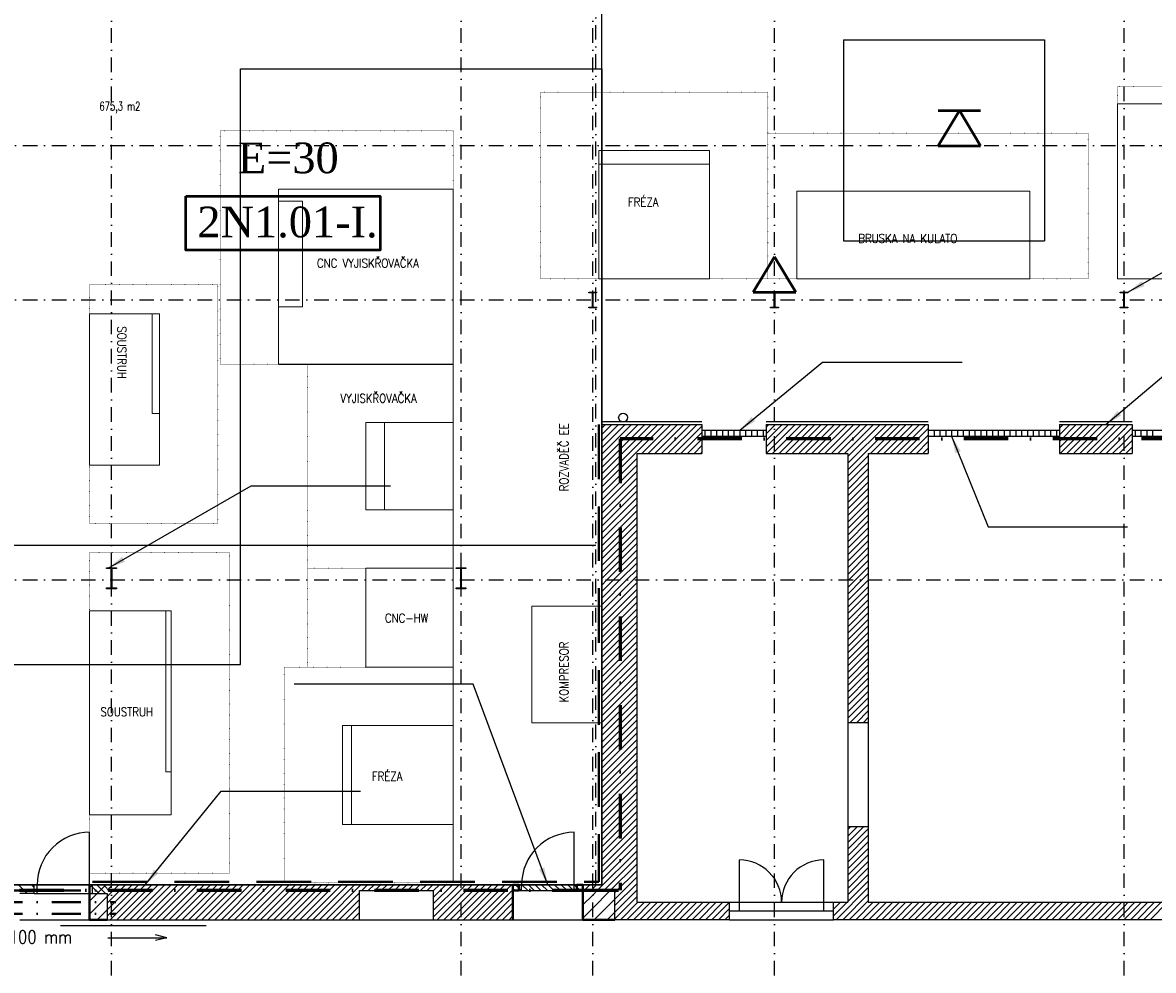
# Model space of a CAD drawing. Header units: millimetres. Extents: x 2886542 to 7567581, y -792623 to 134766.
# Tile 212 of 256: x 4764510 to 4783919, y -359593 to -343329. Entities that reach past the tile are written whole.
import ezdxf

# ---------------------------------------------------------------- set-up
doc = ezdxf.new("R2010")
doc.units = ezdxf.units.MM
for name, pattern in [('ACAD_ISO04W100', [30, 24, -3, 0, -3]), ('DASHDOT', [1, 0.5, -0.25, 0, -0.25]), ('DASHDOTX2', [50.8, 25.4, -12.7, 0, -12.7]), ('HIDDEN', [9.375, 6.25, -3.125]), ('TEČKOVANÁ', [0.25, 0, -0.25])]:
    doc.linetypes.add(name, pattern=pattern)
doc.layers.add('CKPROSTUPY_NADROVINOU', color=7, linetype='DASHDOT', lineweight=25)
doc.layers.add('IN_NS_TLUSTA', color=1, linetype='Continuous', lineweight=40)
doc.layers.add('IN_NS_VYPLNE OTVORU', color=16, linetype='Continuous')
doc.layers.add('požárničina', color=10, linetype='Continuous')
doc.styles.add('KOTY', font='SIMPLEX.SHX', dxfattribs={"width": 0.7})
doc.styles.add('ROMAND', font='romand.shx', dxfattribs={"width": 0.85})
doc.styles.add('ROMANT', font='romant')
doc.styles.get("Standard").update_dxf_attribs({"font": 'arial.ttf'})
doc.linetypes.add('HRANICE2', pattern='A,6.35,-2.54,[132,ltypeshp.shx,S=2.54,R=0,X=-2.54,Y=0],-2.54,25.4', length=36.83)
doc.dimstyles.new('úhlová', dxfattribs={"dimscale": 0.2, "dimtxt": 2.5, "dimasz": 1.5, "dimexe": 0, "dimexo": 3, "dimgap": 1, "dimtad": 1, "dimdec": 0, "dimzin": 0, "dimdsep": 46, "dimtxsty": 'ROMANT', "dimcen": 5, "dimclrd": 256, "dimclre": 256, "dimclrt": 7, "dimadec": 1, "dimazin": 0, "dimtfac": 1, "dimtdec": 0, "dimtix": 1, "dimtmove": 2, "dimatfit": 3, "dimfxl": 0, "dimtvp": 2, "dimtolj": 1, "dimtzin": 0, "dimarcsym": 0})

msp = doc.modelspace()

# ---------------------------------------------------------------- linework, layer by layer
at = {"layer": 'CKPROSTUPY_NADROVINOU', "color": 0, "ltscale": 500}
for p, q in [((4766035.4, -361679.5), (4766035.4, -334462.1)), ((4772035.4, -361679.5), (4772035.4, -334462.1)), ((4774295.4, -361679.5), (4774295.4, -334462.1)), ((4777415.4, -361679.5), (4777415.4, -334462.1)), ((4783415.4, -361679.5), (4783415.4, -334462.1)), ((4743509.4, -345438.4), (4807982.6, -345438.4)), ((4743509.4, -348088.4), (4807982.6, -348088.4)), ((4743509.4, -352893.4), (4807982.6, -352893.4))]:
    msp.add_line(p, q, dxfattribs=at)
at = {"layer": 'IN_NS_TLUSTA', "color": 0, "linetype": 'HIDDEN', "ltscale": 150}
for p in [(4774400.4, -350223.4), (4765710.4, -358073.4)]:
    msp.add_line(p, (4774400.4, -358073.4), dxfattribs=at)
at = {"layer": 'IN_NS_TLUSTA', "color": 0, "linetype": 'DASHDOT', "ltscale": 1000}
for p, q in [((4763010.4, -358223.4), (4766110.4, -358223.4)), ((4763010.4, -358423.4), (4766110.4, -358423.4)), ((4763010.4, -358623.4), (4766110.4, -358623.4))]:
    msp.add_line(p, q, dxfattribs=at)
at = {"layer": 'IN_NS_TLUSTA', "color": 0}
for p, q in [((4765660.4, -358123.4), (4765660.4, -358723.4)), ((4772925.4, -358723.4), (4772925.4, -358123.4)), ((4772925.4, -358123.4), (4773025.4, -358123.4)), ((4772925.4, -358223.4), (4773025.4, -358223.4)), ((4773025.4, -358223.4), (4773025.4, -358123.4)), ((4774025.4, -358123.4), (4774125.4, -358123.4)), ((4774025.4, -358223.4), (4774025.4, -358123.4)), ((4774025.4, -358223.4), (4774125.4, -358223.4)), ((4774125.4, -358723.4), (4774125.4, -358123.4)), ((4765660.4, -358723.4), (4765960.4, -358723.4)), ((4774125.4, -358723.4), (4774675.4, -358723.4))]:
    msp.add_line(p, q, dxfattribs=at)
at = {"layer": 'IN_NS_VYPLNE OTVORU', "color": 0, "linetype": 'DASHDOT', "ltscale": 500}
msp.add_line((4774350.4, -358123.4), (4774350.4, -338953.4), dxfattribs=at)
at = {"layer": 'IN_NS_VYPLNE OTVORU', "color": 0, "ltscale": 100}
for p, q in [((4774450.4, -358123.4), (4774450.4, -338953.4)), ((4747950.4, -352298.4), (4774350.4, -352298.4))]:
    msp.add_line(p, q, dxfattribs=at)
at = {"layer": 'IN_NS_VYPLNE OTVORU', "color": 0}
for p, q in [((4778600.4, -343623.4), (4778600.4, -347073.4)), ((4778600.4, -343623.4), (4782050.4, -343623.4)), ((4782050.4, -343623.4), (4782050.4, -347073.4)), ((4768250.4, -344123.4), (4774450.4, -344123.4)), ((4768250.4, -354343.4), (4768250.4, -344123.4)), ((4768250.4, -344123.4), (4768250.4, -344123.4)), ((4774450.4, -344123.4), (4774450.4, -358123.4)), ((4778600.4, -347073.4), (4782050.4, -347073.4)), ((4774227.9, -347963.6), (4774227.9, -347953.4)), ((4774227.9, -347953.4), (4774362.9, -347953.4)), ((4774277.1, -347963.6), (4774227.9, -347963.6)), ((4774292.1, -348198.2), (4774292.1, -347978.6)), ((4774298.7, -347978.6), (4774298.7, -348198.2)), ((4774362.9, -347963.6), (4774313.7, -347963.6)), ((4774362.9, -347953.4), (4774362.9, -347963.6)), ((4777347.9, -347963.6), (4777347.9, -347953.4)), ((4777347.9, -347953.4), (4777482.9, -347953.4)), ((4777397.1, -347963.6), (4777347.9, -347963.6)), ((4777412.1, -348198.2), (4777412.1, -347978.6)), ((4777418.7, -347978.6), (4777418.7, -348198.2)), ((4777482.9, -347963.6), (4777433.7, -347963.6)), ((4777482.9, -347953.4), (4777482.9, -347963.6)), ((4783347.9, -347963.6), (4783347.9, -347953.4)), ((4783347.9, -347953.4), (4783482.9, -347953.4)), ((4783397.1, -347963.6), (4783347.9, -347963.6)), ((4783412.1, -348198.2), (4783412.1, -347978.6)), ((4783418.7, -347978.6), (4783418.7, -348198.2)), ((4783482.9, -347963.6), (4783433.7, -347963.6)), ((4783482.9, -347953.4), (4783482.9, -347963.6)), ((4774227.9, -348223.4), (4774227.9, -348213.2)), ((4774227.9, -348213.2), (4774277.1, -348213.2)), ((4774362.9, -348223.4), (4774227.9, -348223.4)), ((4774313.7, -348213.2), (4774362.9, -348213.2)), ((4774362.9, -348213.2), (4774362.9, -348223.4)), ((4777347.9, -348223.4), (4777347.9, -348213.2)), ((4777347.9, -348213.2), (4777397.1, -348213.2)), ((4777482.9, -348223.4), (4777347.9, -348223.4)), ((4777433.7, -348213.2), (4777482.9, -348213.2)), ((4777482.9, -348213.2), (4777482.9, -348223.4)), ((4783347.9, -348223.4), (4783347.9, -348213.2)), ((4783347.9, -348213.2), (4783397.1, -348213.2)), ((4783482.9, -348223.4), (4783347.9, -348223.4)), ((4783433.7, -348213.2), (4783482.9, -348213.2)), ((4783482.9, -348213.2), (4783482.9, -348223.4)), ((4768900.4, -349188.1), (4771900.4, -349188.1)), ((4774450.4, -350223.4), (4774450.4, -358123.4)), ((4774450.4, -350223.4), (4776170.4, -350223.4)), ((4774450.4, -350287.1), (4774514.1, -350223.4)), ((4774450.4, -350399.3), (4774626.4, -350223.4)), ((4774450.4, -350511.6), (4774738.6, -350223.4)), ((4774450.4, -350623.8), (4774850.9, -350223.4)), ((4774450.4, -350736.1), (4774963.1, -350223.4)), ((4774450.4, -350848.4), (4775075.4, -350223.4)), ((4774450.4, -350960.6), (4775187.6, -350223.4)), ((4774450.4, -351072.9), (4775299.9, -350223.4)), ((4774450.4, -351185.1), (4775412.1, -350223.4)), ((4774450.4, -351297.4), (4775524.4, -350223.4)), ((4775136.6, -350723.4), (4775636.6, -350223.4)), ((4775248.9, -350723.4), (4775748.9, -350223.4)), ((4775361.1, -350723.4), (4775861.1, -350223.4)), ((4775473.4, -350723.4), (4775973.4, -350223.4)), ((4775585.7, -350723.4), (4776085.7, -350223.4)), ((4775697.9, -350723.4), (4776170.4, -350250.9)), ((4776170.4, -350223.4), (4776170.4, -350723.4)), ((4777270.4, -350223.4), (4777270.4, -350723.4)), ((4777270.4, -350223.4), (4780055.4, -350223.4)), ((4777270.4, -350273.4), (4777320.4, -350223.4)), ((4777270.4, -350385.7), (4777432.7, -350223.4)), ((4777270.4, -350497.9), (4777544.9, -350223.4)), ((4777270.4, -350610.2), (4777657.2, -350223.4)), ((4777270.4, -350722.4), (4777769.5, -350223.4)), ((4777381.7, -350723.4), (4777881.7, -350223.4)), ((4777494, -350723.4), (4777994, -350223.4)), ((4777606.2, -350723.4), (4778106.2, -350223.4)), ((4777718.5, -350723.4), (4778218.5, -350223.4)), ((4777830.7, -350723.4), (4778330.7, -350223.4)), ((4777943, -350723.4), (4778443, -350223.4)), ((4778055.2, -350723.4), (4778555.2, -350223.4)), ((4778167.5, -350723.4), (4778667.5, -350223.4)), ((4778279.7, -350723.4), (4778779.7, -350223.4)), ((4778392, -350723.4), (4778892, -350223.4)), ((4778504.2, -350723.4), (4779004.2, -350223.4)), ((4778616.5, -350723.4), (4779116.5, -350223.4)), ((4778675.4, -350776.7), (4779228.7, -350223.4)), ((4778675.4, -350889), (4779341, -350223.4)), ((4778675.4, -351001.2), (4779453.3, -350223.4)), ((4779065.5, -350723.4), (4779565.5, -350223.4)), ((4779177.8, -350723.4), (4779677.8, -350223.4)), ((4779290, -350723.4), (4779790, -350223.4)), ((4779402.3, -350723.4), (4779902.3, -350223.4)), ((4779514.5, -350723.4), (4780014.5, -350223.4)), ((4779626.8, -350723.4), (4780055.4, -350294.7)), ((4780055.4, -350223.4), (4780055.4, -350723.4)), ((4782305.4, -350223.4), (4782305.4, -350723.4)), ((4782305.4, -350223.4), (4783555.4, -350223.4)), ((4782305.4, -350289.8), (4782371.8, -350223.4)), ((4782305.4, -350402.1), (4782484.1, -350223.4)), ((4782305.4, -350514.3), (4782596.3, -350223.4)), ((4782305.4, -350626.6), (4782708.6, -350223.4)), ((4782320.8, -350723.4), (4782820.8, -350223.4)), ((4782433.1, -350723.4), (4782933.1, -350223.4)), ((4782545.4, -350723.4), (4783045.4, -350223.4)), ((4782657.6, -350723.4), (4783157.6, -350223.4)), ((4782769.9, -350723.4), (4783269.9, -350223.4)), ((4782882.1, -350723.4), (4783382.1, -350223.4)), ((4782994.4, -350723.4), (4783415.4, -350302.3)), ((4783415.4, -350302.3), (4783494.4, -350223.4)), ((4783415.4, -350414.6), (4783555.4, -350274.6)), ((4783555.4, -350223.4), (4783555.4, -350723.4)), ((4775810.2, -350723.4), (4776170.4, -350363.1)), ((4775922.4, -350723.4), (4776170.4, -350475.4)), ((4776170.4, -350323.4), (4777270.4, -350323.4)), ((4776170.4, -350423.4), (4777270.4, -350423.4)), ((4776220.4, -350323.4), (4776220.4, -350423.4)), ((4776320.4, -350323.4), (4776320.4, -350423.4)), ((4776420.4, -350323.4), (4776420.4, -350423.4)), ((4776520.4, -350323.4), (4776520.4, -350423.4)), ((4776620.4, -350323.4), (4776620.4, -350423.4)), ((4776720.4, -350323.4), (4776720.4, -350423.4)), ((4776820.4, -350323.4), (4776820.4, -350423.4)), ((4776920.4, -350323.4), (4776920.4, -350423.4)), ((4777020.4, -350323.4), (4777020.4, -350423.4)), ((4777120.4, -350323.4), (4777120.4, -350423.4)), ((4777220.4, -350323.4), (4777220.4, -350423.4)), ((4779739, -350723.4), (4780055.4, -350407)), ((4780055.4, -350323.4), (4782305.4, -350323.4)), ((4780055.4, -350423.4), (4782305.4, -350423.4)), ((4780155.4, -350323.4), (4780155.4, -350423.4)), ((4780255.4, -350323.4), (4780255.4, -350423.4)), ((4780355.4, -350323.4), (4780355.4, -350423.4)), ((4780455.4, -350323.4), (4780455.4, -350423.4)), ((4780555.4, -350323.4), (4780555.4, -350423.4)), ((4780655.4, -350323.4), (4780655.4, -350423.4)), ((4780755.4, -350323.4), (4780755.4, -350423.4)), ((4780855.4, -350323.4), (4780855.4, -350423.4)), ((4780955.4, -350323.4), (4780955.4, -350423.4)), ((4781055.4, -350323.4), (4781055.4, -350423.4)), ((4781155.4, -350323.4), (4781155.4, -350423.4)), ((4781255.4, -350323.4), (4781255.4, -350423.4)), ((4781355.4, -350323.4), (4781355.4, -350423.4)), ((4781455.4, -350323.4), (4781455.4, -350423.4)), ((4781555.4, -350323.4), (4781555.4, -350423.4)), ((4781655.4, -350323.4), (4781655.4, -350423.4)), ((4781755.4, -350323.4), (4781755.4, -350423.4)), ((4781855.4, -350323.4), (4781855.4, -350423.4)), ((4781955.4, -350323.4), (4781955.4, -350423.4)), ((4782055.4, -350323.4), (4782055.4, -350423.4)), ((4782155.4, -350323.4), (4782155.4, -350423.4)), ((4782255.4, -350323.4), (4782255.4, -350423.4)), ((4783106.6, -350723.4), (4783415.4, -350414.6)), ((4783415.4, -350526.9), (4783555.4, -350386.8)), ((4783415.4, -350639.1), (4783555.4, -350499.1)), ((4783555.4, -350323.4), (4784655.4, -350323.4)), ((4783555.4, -350423.4), (4784655.4, -350423.4)), ((4783605.4, -350323.4), (4783605.4, -350423.4)), ((4783705.4, -350323.4), (4783705.4, -350423.4)), ((4783805.4, -350323.4), (4783805.4, -350423.4)), ((4783905.4, -350323.4), (4783905.4, -350423.4)), ((4776034.7, -350723.4), (4776170.4, -350587.6)), ((4776146.9, -350723.4), (4776170.4, -350699.9)), ((4779851.3, -350723.4), (4780055.4, -350519.3)), ((4779963.5, -350723.4), (4780055.4, -350631.5)), ((4783218.9, -350723.4), (4783415.4, -350526.9)), ((4783331.1, -350723.4), (4783415.4, -350639.1)), ((4783443.4, -350723.4), (4783555.4, -350611.4)), ((4774450.4, -351409.6), (4775050.4, -350809.6)), ((4775050.4, -350723.4), (4775050.4, -358423.4)), ((4775050.4, -350723.4), (4776170.4, -350723.4)), ((4777270.4, -350723.4), (4778675.4, -350723.4)), ((4778675.4, -350723.4), (4778675.4, -355338.4)), ((4778675.4, -351113.5), (4779025.4, -350763.5)), ((4778675.4, -351225.7), (4779025.4, -350875.7)), ((4779025.4, -350723.4), (4780055.4, -350723.4)), ((4779025.4, -350723.4), (4779025.4, -355338.4)), ((4782305.4, -350723.4), (4783555.4, -350723.4)), ((4774450.4, -351521.9), (4775050.4, -350921.9)), ((4774450.4, -351634.1), (4775050.4, -351034.1)), ((4778675.4, -351338), (4779025.4, -350988)), ((4774450.4, -351746.4), (4775050.4, -351146.4)), ((4774450.4, -351858.6), (4775050.4, -351258.6)), ((4778675.4, -351450.2), (4779025.4, -351100.2)), ((4778675.4, -351562.5), (4779025.4, -351212.5)), ((4774450.4, -351970.9), (4775050.4, -351370.9)), ((4774450.4, -352083.1), (4775050.4, -351483.1)), ((4778675.4, -351674.7), (4779025.4, -351324.7)), ((4778675.4, -351787), (4779025.4, -351437)), ((4774450.4, -352195.4), (4775050.4, -351595.4)), ((4778675.4, -351899.3), (4779025.4, -351549.3)), ((4778675.4, -352011.5), (4779025.4, -351661.5)), ((4774450.4, -352307.6), (4775050.4, -351707.6)), ((4774450.4, -352419.9), (4775050.4, -351819.9)), ((4778675.4, -352123.8), (4779025.4, -351773.8)), ((4774450.4, -352532.2), (4775050.4, -351932.2)), ((4774450.4, -352644.4), (4775050.4, -352044.4)), ((4778675.4, -352236), (4779025.4, -351886)), ((4778675.4, -352348.3), (4779025.4, -351998.3)), ((4774450.4, -352756.7), (4775050.4, -352156.7)), ((4778675.4, -352460.5), (4779025.4, -352110.5)), ((4778675.4, -352572.8), (4779025.4, -352222.8)), ((4774450.4, -352868.9), (4775050.4, -352268.9)), ((4774538.2, -352893.4), (4775050.4, -352381.2)), ((4778675.4, -352685), (4779025.4, -352335)), ((4778675.4, -352797.3), (4779025.4, -352447.3)), ((4774650.4, -352893.4), (4775050.4, -352493.4)), ((4774762.7, -352893.4), (4775050.4, -352605.7)), ((4778691.6, -352893.4), (4779025.4, -352559.5)), ((4765950.4, -352696.1), (4765950.4, -352683.4)), ((4765950.4, -352683.4), (4766120.4, -352683.4)), ((4766013.4, -352696.1), (4765950.4, -352696.1)), ((4766031.4, -353012.7), (4766031.4, -352714.1)), ((4766039.4, -352714.1), (4766039.4, -353012.7)), ((4766120.4, -352696.1), (4766057.4, -352696.1)), ((4766120.4, -352683.4), (4766120.4, -352696.1)), ((4771950.4, -352696.1), (4771950.4, -352683.4)), ((4771950.4, -352683.4), (4772120.4, -352683.4)), ((4772013.4, -352696.1), (4771950.4, -352696.1)), ((4772031.4, -353012.7), (4772031.4, -352714.1)), ((4772039.4, -352714.1), (4772039.4, -353012.7)), ((4772120.4, -352696.1), (4772057.4, -352696.1)), ((4772120.4, -352683.4), (4772120.4, -352696.1)), ((4774874.9, -352893.4), (4775050.4, -352717.9)), ((4774987.2, -352893.4), (4775050.4, -352830.2)), ((4778803.8, -352893.4), (4779025.4, -352671.8)), ((4778916.1, -352893.4), (4779025.4, -352784)), ((4765950.4, -353043.4), (4765950.4, -353030.7)), ((4765950.4, -353030.7), (4766013.4, -353030.7)), ((4766031.4, -353012.7), (4766031.4, -353012.7)), ((4766057.4, -353030.7), (4766120.4, -353030.7)), ((4766120.4, -353030.7), (4766120.4, -353043.4)), ((4771950.4, -353043.4), (4771950.4, -353030.7)), ((4771950.4, -353030.7), (4772013.4, -353030.7)), ((4772031.4, -353012.7), (4772031.4, -353012.7)), ((4772057.4, -353030.7), (4772120.4, -353030.7)), ((4772120.4, -353030.7), (4772120.4, -353043.4)), ((4774450.4, -352981.2), (4774538.2, -352893.4)), ((4774450.4, -353093.4), (4774650.4, -352893.4)), ((4774450.4, -353205.7), (4774762.7, -352893.4)), ((4774450.4, -353317.9), (4774874.9, -352893.4)), ((4774450.4, -353430.2), (4774987.2, -352893.4)), ((4774450.4, -353542.4), (4775050.4, -352942.4)), ((4778675.4, -352909.5), (4778691.6, -352893.4)), ((4778675.4, -353021.8), (4778803.8, -352893.4)), ((4778675.4, -353134), (4778916.1, -352893.4)), ((4778675.4, -353246.3), (4779025.4, -352896.3)), ((4778675.4, -353358.5), (4779025.4, -353008.5)), ((4766120.4, -353043.4), (4765950.4, -353043.4)), ((4772120.4, -353043.4), (4771950.4, -353043.4)), ((4774450.4, -353654.7), (4775050.4, -353054.7)), ((4774450.4, -353766.9), (4775050.4, -353166.9)), ((4778675.4, -353470.8), (4779025.4, -353120.8)), ((4778675.4, -353583.1), (4779025.4, -353233.1)), ((4774450.4, -353879.2), (4775050.4, -353279.2)), ((4774450.4, -353991.4), (4775050.4, -353391.4)), ((4778675.4, -353695.3), (4779025.4, -353345.3)), ((4774450.4, -354103.7), (4775050.4, -353503.7)), ((4774450.4, -354215.9), (4775050.4, -353615.9)), ((4778675.4, -353807.6), (4779025.4, -353457.6)), ((4778675.4, -353919.8), (4779025.4, -353569.8)), ((4774450.4, -354328.2), (4775050.4, -353728.2)), ((4778675.4, -354032.1), (4779025.4, -353682.1)), ((4778675.4, -354144.3), (4779025.4, -353794.3)), ((4774450.4, -354440.5), (4775050.4, -353840.5)), ((4774450.4, -354552.7), (4775050.4, -353952.7)), ((4778675.4, -354256.6), (4779025.4, -353906.6)), ((4774450.4, -354665), (4775050.4, -354065)), ((4774450.4, -354777.2), (4775050.4, -354177.2)), ((4778675.4, -354368.8), (4779025.4, -354018.8)), ((4778675.4, -354481.1), (4779025.4, -354131.1)), ((4763160.4, -354343.4), (4768250.4, -354343.4)), ((4774450.4, -354889.5), (4775050.4, -354289.5)), ((4778675.4, -354593.3), (4779025.4, -354243.3)), ((4778675.4, -354705.6), (4779025.4, -354355.6)), ((4774450.4, -355001.7), (4775050.4, -354401.7)), ((4774450.4, -355114), (4775050.4, -354514)), ((4778675.4, -354817.8), (4779025.4, -354467.8)), ((4778675.4, -354930.1), (4779025.4, -354580.1)), ((4774450.4, -355226.2), (4775050.4, -354626.2)), ((4774450.4, -355338.5), (4775050.4, -354738.5)), ((4778675.4, -355042.3), (4779025.4, -354692.3)), ((4774450.4, -355450.7), (4775050.4, -354850.7)), ((4774450.4, -355563), (4775050.4, -354963)), ((4778675.4, -355154.6), (4779025.4, -354804.6)), ((4778675.4, -355266.8), (4779025.4, -354916.8)), ((4774450.4, -355675.2), (4775050.4, -355075.2)), ((4778716.1, -355338.4), (4779025.4, -355029.1)), ((4778828.4, -355338.4), (4779025.4, -355141.4)), ((4774450.4, -355787.5), (4775050.4, -355187.5)), ((4774450.4, -355899.7), (4775050.4, -355299.7)), ((4778675.4, -355338.4), (4779025.4, -355338.4)), ((4778940.6, -355338.4), (4779025.4, -355253.6)), ((4774450.4, -356012), (4775050.4, -355412)), ((4774450.4, -356124.3), (4775050.4, -355524.3)), ((4774450.4, -356236.5), (4775050.4, -355636.5)), ((4774450.4, -356348.8), (4775050.4, -355748.8)), ((4774450.4, -356461), (4775050.4, -355861)), ((4774450.4, -356573.3), (4775050.4, -355973.3)), ((4774450.4, -356685.5), (4775050.4, -356085.5)), ((4774450.4, -356797.8), (4775050.4, -356197.8)), ((4774450.4, -356910), (4775050.4, -356310)), ((4774450.4, -357022.3), (4775050.4, -356422.3)), ((4774450.4, -357134.5), (4775050.4, -356534.5)), ((4774450.4, -357246.8), (4775050.4, -356646.8)), ((4774450.4, -357359), (4775050.4, -356759)), ((4774450.4, -357471.3), (4775050.4, -356871.3)), ((4774450.4, -357583.5), (4775050.4, -356983.5)), ((4774450.4, -357695.8), (4775050.4, -357095.8)), ((4765660.4, -358123.3), (4765660.4, -357223.3)), ((4773975.4, -358123.4), (4773975.4, -357223.4)), ((4774450.4, -357808.1), (4775050.4, -357208.1)), ((4778675.4, -357123.4), (4778675.4, -358423.4)), ((4778675.4, -357123.4), (4779025.4, -357123.4)), ((4778675.4, -357175.2), (4778727.2, -357123.4)), ((4778675.4, -357287.4), (4778839.4, -357123.4)), ((4778675.4, -357399.7), (4778951.7, -357123.4)), ((4778675.4, -357511.9), (4779025.4, -357161.9)), ((4778675.4, -357624.2), (4779025.4, -357274.2)), ((4779025.4, -357123.4), (4779025.4, -358423.4)), ((4774450.4, -357920.3), (4775050.4, -357320.3)), ((4774450.4, -358032.6), (4775050.4, -357432.6)), ((4778675.4, -357736.4), (4779025.4, -357386.4)), ((4778675.4, -357848.7), (4779025.4, -357498.7)), ((4774371.8, -358223.4), (4775050.4, -357544.8)), ((4774484.1, -358223.4), (4775050.4, -357657.1)), ((4778675.4, -357960.9), (4779025.4, -357610.9)), ((4774596.3, -358223.4), (4775050.4, -357769.3)), ((4774675.4, -358256.6), (4775050.4, -357881.6)), ((4776812.9, -358423.4), (4776812.9, -357698.4)), ((4778262.9, -358423.4), (4778262.9, -357698.4)), ((4778675.4, -358073.2), (4779025.4, -357723.2)), ((4778675.4, -358185.4), (4779025.4, -357835.4)), ((4774675.4, -358368.8), (4775050.4, -357993.8)), ((4778675.4, -358297.7), (4779025.4, -357947.7)), ((4778675.4, -358409.9), (4779025.4, -358059.9)), ((4763160.4, -358123.4), (4764710.4, -358123.4)), ((4774450.4, -358123.4), (4763160.4, -358123.4)), ((4764710.4, -358273.4), (4764460.4, -358273.3)), ((4764710.4, -358273.4), (4764710.4, -358123.4)), ((4764710.4, -358123.4), (4765710.4, -358123.4)), ((4764710.4, -358273.4), (4765710.4, -358273.3)), ((4764760.4, -358273.4), (4764760.4, -358123.4)), ((4765660.4, -358123.3), (4765710.4, -358123.3)), ((4765660.4, -358273.3), (4765660.4, -358123.4)), ((4765710.4, -358273.3), (4765710.4, -358123.4)), ((4765710.4, -358123.4), (4774450.4, -358123.4)), ((4765710.4, -358273.3), (4765960.4, -358273.3)), ((4765960.4, -358215.3), (4766035.4, -358140.3)), ((4765960.4, -358327.5), (4766035.4, -358252.5)), ((4765960.4, -358273.3), (4765960.4, -358723.4)), ((4766035.4, -358140.3), (4766052.3, -358123.4)), ((4766035.4, -358252.5), (4766164.5, -358123.4)), ((4766035.4, -358364.8), (4766276.8, -358123.4)), ((4766035.4, -358477), (4766389, -358123.4)), ((4766035.4, -358589.3), (4766501.3, -358123.4)), ((4766035.4, -358701.5), (4766613.6, -358123.4)), ((4766125.8, -358723.4), (4766725.8, -358123.4)), ((4766238.1, -358723.4), (4766838.1, -358123.4)), ((4766350.3, -358723.4), (4766950.3, -358123.4)), ((4766462.6, -358723.4), (4767062.6, -358123.4)), ((4766574.8, -358723.4), (4767174.8, -358123.4)), ((4766687.1, -358723.4), (4767287.1, -358123.4)), ((4766799.3, -358723.4), (4767399.3, -358123.4)), ((4766911.6, -358723.4), (4767511.6, -358123.4)), ((4767023.8, -358723.4), (4767623.8, -358123.4)), ((4767136.1, -358723.4), (4767736.1, -358123.4)), ((4767248.3, -358723.4), (4767848.3, -358123.4)), ((4767360.6, -358723.4), (4767960.6, -358123.4)), ((4767472.8, -358723.4), (4768072.8, -358123.4)), ((4767585.1, -358723.4), (4768185.1, -358123.4)), ((4767697.4, -358723.4), (4768297.4, -358123.4)), ((4767809.6, -358723.4), (4768409.6, -358123.4)), ((4767921.9, -358723.4), (4768521.9, -358123.4)), ((4768034.1, -358723.4), (4768634.1, -358123.4)), ((4768146.4, -358723.4), (4768746.4, -358123.4)), ((4768258.6, -358723.4), (4768858.6, -358123.4)), ((4768370.9, -358723.4), (4768970.9, -358123.4)), ((4768483.1, -358723.4), (4769083.1, -358123.4)), ((4768595.4, -358723.4), (4769195.4, -358123.4)), ((4768707.6, -358723.4), (4769307.6, -358123.4)), ((4768819.9, -358723.4), (4769419.9, -358123.4)), ((4768932.1, -358723.4), (4769532.1, -358123.4)), ((4769044.4, -358723.4), (4769644.4, -358123.4)), ((4769156.6, -358723.4), (4769756.6, -358123.4)), ((4769268.9, -358723.4), (4769868.9, -358123.4)), ((4769381.1, -358723.4), (4769981.1, -358123.4)), ((4769493.4, -358723.4), (4770093.4, -358123.4)), ((4769605.7, -358723.4), (4770205.7, -358123.4)), ((4769717.9, -358723.4), (4770317.9, -358123.4)), ((4769830.2, -358723.4), (4770290.4, -358263.1)), ((4770290.4, -358723.4), (4770290.4, -358223.4)), ((4770290.4, -358223.4), (4771565.4, -358223.4)), ((4770330.1, -358223.4), (4770430.2, -358123.4)), ((4770442.4, -358223.4), (4770542.4, -358123.4)), ((4770554.7, -358223.4), (4770654.7, -358123.4)), ((4770666.9, -358223.4), (4770766.9, -358123.4)), ((4770779.2, -358223.4), (4770879.2, -358123.4)), ((4770891.4, -358223.4), (4770991.4, -358123.4)), ((4771003.7, -358223.4), (4771103.7, -358123.4)), ((4771115.9, -358223.4), (4771215.9, -358123.4)), ((4771228.2, -358223.4), (4771328.2, -358123.4)), ((4771340.4, -358223.4), (4771440.4, -358123.4)), ((4771452.7, -358223.4), (4771552.7, -358123.4)), ((4771564.9, -358223.4), (4771664.9, -358123.4)), ((4771565.4, -358335.2), (4771777.2, -358123.4)), ((4771565.4, -358447.4), (4771889.5, -358123.4)), ((4771565.4, -358559.7), (4772001.7, -358123.4)), ((4771565.4, -358671.9), (4772035.4, -358201.9)), ((4771565.4, -358723.4), (4771565.4, -358223.4)), ((4772035.4, -358201.9), (4772114, -358123.4)), ((4772035.4, -358314.2), (4772226.2, -358123.4)), ((4772035.4, -358426.4), (4772338.5, -358123.4)), ((4772035.4, -358538.7), (4772450.7, -358123.4)), ((4772035.4, -358650.9), (4772563, -358123.4)), ((4772075.2, -358723.4), (4772675.2, -358123.4)), ((4772187.5, -358723.4), (4772787.5, -358123.4)), ((4772299.7, -358723.4), (4772899.7, -358123.4)), ((4772412, -358723.4), (4772925.4, -358210)), ((4772925.4, -358723.4), (4772925.4, -358223.4)), ((4772925.4, -358223.4), (4774675.4, -358223.4)), ((4773025.4, -358123.4), (4774025.4, -358123.4)), ((4773025.4, -358223.4), (4774025.4, -358223.4)), ((4773075.4, -358223.4), (4773075.4, -358123.4)), ((4773975.4, -358223.4), (4773975.4, -358123.4)), ((4774125.4, -358133.1), (4774135.1, -358123.4)), ((4774147.3, -358223.4), (4774247.3, -358123.4)), ((4774259.6, -358223.4), (4774295.4, -358187.6)), ((4774295.4, -358187.6), (4774359.6, -358123.4)), ((4774675.4, -358481.1), (4775050.4, -358106.1)), ((4774675.4, -358593.3), (4775050.4, -358218.3)), ((4774675.4, -358723.4), (4774675.4, -358223.4)), ((4778474.2, -358723.4), (4779025.4, -358172.2)), ((4765960.4, -358439.8), (4766035.4, -358364.8)), ((4769942.4, -358723.4), (4770290.4, -358375.4)), ((4771626.2, -358723.4), (4772035.4, -358314.2)), ((4771738.5, -358723.4), (4772035.4, -358426.4)), ((4772524.2, -358723.4), (4772925.4, -358322.2)), ((4772636.5, -358723.4), (4772925.4, -358434.5)), ((4774675.4, -358705.6), (4775050.4, -358330.6)), ((4774769.9, -358723.4), (4775069.9, -358423.4)), ((4774882.1, -358723.4), (4775182.1, -358423.4)), ((4774994.4, -358723.4), (4775294.4, -358423.4)), ((4775050.4, -358423.4), (4776645.4, -358423.4)), ((4775106.6, -358723.4), (4775406.6, -358423.4)), ((4775218.9, -358723.4), (4775518.9, -358423.4)), ((4775331.1, -358723.4), (4775631.1, -358423.4)), ((4775443.4, -358723.4), (4775743.4, -358423.4)), ((4775555.6, -358723.4), (4775855.6, -358423.4)), ((4775667.9, -358723.4), (4775967.9, -358423.4)), ((4775780.1, -358723.4), (4776080.1, -358423.4)), ((4775892.4, -358723.4), (4776192.4, -358423.4)), ((4776004.6, -358723.4), (4776304.6, -358423.4)), ((4776116.9, -358723.4), (4776416.9, -358423.4)), ((4776229.2, -358723.4), (4776529.2, -358423.4)), ((4776341.4, -358723.4), (4776641.4, -358423.4)), ((4776645.4, -358723.4), (4776645.4, -358423.4)), ((4776645.4, -358423.4), (4778430.4, -358423.4)), ((4776812.9, -358573.4), (4776812.9, -358423.4)), ((4778262.9, -358573.4), (4778262.9, -358423.4)), ((4778430.4, -358723.4), (4778430.4, -358423.4)), ((4778430.4, -358423.4), (4778675.4, -358423.4)), ((4778430.4, -358430.4), (4778437.5, -358423.4)), ((4778430.4, -358542.7), (4778549.7, -358423.4)), ((4778430.4, -358654.9), (4778662, -358423.4)), ((4778586.5, -358723.4), (4779025.4, -358284.4)), ((4778698.7, -358723.4), (4779025.4, -358396.7)), ((4778811, -358723.4), (4779111, -358423.4)), ((4778923.2, -358723.4), (4779223.2, -358423.4)), ((4779025.4, -358423.4), (4787585.4, -358423.4)), ((4779035.5, -358723.4), (4779335.5, -358423.4)), ((4779147.7, -358723.4), (4779447.7, -358423.4)), ((4779260, -358723.4), (4779560, -358423.4)), ((4779372.2, -358723.4), (4779672.2, -358423.4)), ((4779484.5, -358723.4), (4779784.5, -358423.4)), ((4779596.7, -358723.4), (4779896.7, -358423.4)), ((4779709, -358723.4), (4780009, -358423.4)), ((4779821.3, -358723.4), (4780121.3, -358423.4)), ((4779933.5, -358723.4), (4780233.5, -358423.4)), ((4780045.8, -358723.4), (4780345.8, -358423.4)), ((4780158, -358723.4), (4780458, -358423.4)), ((4780270.3, -358723.4), (4780570.3, -358423.4)), ((4780382.5, -358723.4), (4780682.5, -358423.4)), ((4780494.8, -358723.4), (4780794.8, -358423.4)), ((4780607, -358723.4), (4780907, -358423.4)), ((4780719.3, -358723.4), (4781019.3, -358423.4)), ((4780831.5, -358723.4), (4781131.5, -358423.4)), ((4780943.8, -358723.4), (4781243.8, -358423.4)), ((4781056, -358723.4), (4781356, -358423.4)), ((4781168.3, -358723.4), (4781468.3, -358423.4)), ((4781280.5, -358723.4), (4781580.5, -358423.4)), ((4781392.8, -358723.4), (4781692.8, -358423.4)), ((4781505.1, -358723.4), (4781805.1, -358423.4)), ((4781617.3, -358723.4), (4781917.3, -358423.4)), ((4781729.6, -358723.4), (4782029.6, -358423.4)), ((4781841.8, -358723.4), (4782141.8, -358423.4)), ((4781954.1, -358723.4), (4782254.1, -358423.4)), ((4782066.3, -358723.4), (4782366.3, -358423.4)), ((4782178.6, -358723.4), (4782478.6, -358423.4)), ((4782290.8, -358723.4), (4782590.8, -358423.4)), ((4782403.1, -358723.4), (4782703.1, -358423.4)), ((4782515.3, -358723.4), (4782815.3, -358423.4)), ((4782627.6, -358723.4), (4782927.6, -358423.4)), ((4782739.8, -358723.4), (4783039.8, -358423.4)), ((4782852.1, -358723.4), (4783152.1, -358423.4)), ((4782964.3, -358723.4), (4783264.3, -358423.4)), ((4783076.6, -358723.4), (4783376.6, -358423.4)), ((4783415.4, -358496.8), (4783488.9, -358423.4)), ((4783415.4, -358609.1), (4783601.1, -358423.4)), ((4783415.4, -358721.3), (4783713.4, -358423.4)), ((4783525.6, -358723.4), (4783825.6, -358423.4)), ((4783637.9, -358723.4), (4783937.9, -358423.4)), ((4783750.1, -358723.4), (4784050.1, -358423.4)), ((4783862.4, -358723.4), (4784162.4, -358423.4)), ((4765960.4, -358552), (4766035.4, -358477)), ((4765960.4, -358664.3), (4766035.4, -358589.3)), ((4770054.7, -358723.4), (4770290.4, -358487.6)), ((4770166.9, -358723.4), (4770290.4, -358599.9)), ((4771850.7, -358723.4), (4772035.4, -358538.7)), ((4771963, -358723.4), (4772035.4, -358650.9)), ((4772748.7, -358723.4), (4772925.4, -358546.7)), ((4772861, -358723.4), (4772925.4, -358659)), ((4776453.7, -358723.4), (4776645.4, -358531.6)), ((4776565.9, -358723.4), (4776645.4, -358643.9)), ((4776645.4, -358573.4), (4778430.4, -358573.4)), ((4783188.9, -358723.4), (4783415.4, -358496.8)), ((4783301.1, -358723.4), (4783415.4, -358609.1)), ((4765160.4, -358823.4), (4767660.4, -358823.4)), ((4765960.4, -358723.4), (4770290.4, -358723.4)), ((4766013.6, -358723.4), (4766035.4, -358701.5)), ((4770279.2, -358723.4), (4770290.4, -358712.1)), ((4771565.4, -358723.4), (4772925.4, -358723.4)), ((4776645.4, -358723.4), (4774675.4, -358723.4)), ((4793050.4, -358723.4), (4778430.4, -358723.4)), ((4783413.4, -358723.4), (4783415.4, -358721.3)), ((4765972.3, -359031.7), (4766985, -359031.7)), ((4766985, -359031.7), (4766788.4, -358982.5)), ((4766985, -359031.7), (4766788.4, -359081))]:
    msp.add_line(p, q, dxfattribs=at)
at = {"layer": 'IN_NS_VYPLNE OTVORU', "color": 0, "linetype": 'TEČKOVANÁ', "lineweight": 13, "ltscale": 20}
for p, q in [((4785900.4, -344423.4), (4783300.4, -344423.4)), ((4783300.4, -344423.4), (4783300.4, -344723.4)), ((4773400.4, -344523.4), (4773400.4, -347723.4)), ((4777300.4, -344523.4), (4773400.4, -344523.4)), ((4777300.4, -344523.4), (4777300.4, -347723.4)), ((4767900.4, -345188.1), (4767900.4, -349188.1)), ((4771900.4, -345188.1), (4767900.4, -345188.1)), ((4771900.4, -346188.1), (4771900.4, -345188.1)), ((4782800.4, -345223.4), (4777300.4, -345223.4)), ((4777300.4, -345223.4), (4777300.4, -347723.4)), ((4782800.4, -347723.4), (4782800.4, -345223.4)), ((4773400.4, -347723.4), (4774400.4, -347723.4)), ((4776300.4, -347723.4), (4777300.4, -347723.4)), ((4777300.4, -347723.4), (4777800.4, -347723.4)), ((4781800.4, -347723.4), (4782800.4, -347723.4)), ((4765660.4, -347823.4), (4767860.4, -347823.4)), ((4765660.4, -348323.4), (4765660.4, -347823.4)), ((4767860.4, -347823.4), (4767860.4, -351923.4)), ((4767900.4, -349188.1), (4768900.4, -349188.1)), ((4768900.4, -349188.1), (4771900.4, -349188.1)), ((4769400.4, -352688.1), (4769400.4, -349188.1)), ((4765660.4, -351923.4), (4765660.4, -350923.4)), ((4767860.4, -351923.4), (4765660.4, -351923.4)), ((4768060.4, -352423.4), (4765660.4, -352423.4)), ((4765660.4, -352423.4), (4765660.4, -353423.4)), ((4768060.4, -357923.4), (4768060.4, -352423.4)), ((4770400.4, -352688.1), (4769400.4, -352688.1)), ((4769400.4, -354388.1), (4769400.4, -352688.1)), ((4769000.4, -358088.1), (4769000.4, -354388.1)), ((4769000.4, -354388.1), (4770400.4, -354388.1)), ((4765660.4, -356923.4), (4765660.4, -357923.4)), ((4765660.4, -357923.4), (4768060.4, -357923.4)), ((4771900.4, -358088.1), (4769000.4, -358088.1))]:
    msp.add_line(p, q, dxfattribs=at)
at = {"layer": 'IN_NS_VYPLNE OTVORU', "color": 0, "linetype": 'Continuous', "lineweight": 15}
for p, q in [((4783300.4, -344723.4), (4783300.4, -347723.4)), ((4784900.4, -344723.4), (4783300.4, -344723.4)), ((4774400.4, -345523.4), (4776300.4, -345523.4)), ((4774400.4, -345759.5), (4774400.4, -345523.4)), ((4776300.4, -345523.4), (4776300.4, -345759.5)), ((4774400.4, -345759.5), (4774400.4, -347723.4)), ((4774400.4, -345759.5), (4776300.4, -345759.5)), ((4776300.4, -347723.4), (4776300.4, -345759.5)), ((4768900.4, -346188.1), (4768900.4, -346390.8)), ((4771900.4, -346188.1), (4768900.4, -346188.1)), ((4771900.4, -349188.1), (4771900.4, -346188.1)), ((4777800.4, -346223.4), (4777800.4, -347723.4)), ((4781800.4, -346223.4), (4777800.4, -346223.4)), ((4781800.4, -347723.4), (4781800.4, -346223.4)), ((4769316.2, -346390.8), (4768900.4, -346390.8)), ((4768900.4, -348208.6), (4768900.4, -346390.8)), ((4769316.2, -348208.6), (4769316.2, -346390.8)), ((4774400.4, -347723.4), (4776300.4, -347723.4)), ((4777800.4, -347723.4), (4781800.4, -347723.4)), ((4783300.4, -347723.4), (4784900.4, -347723.4)), ((4765660.4, -348323.4), (4765660.4, -350923.4)), ((4766736.6, -348323.4), (4765660.4, -348323.4)), ((4766736.6, -348323.4), (4766736.6, -350037.6)), ((4766736.6, -348323.4), (4766860.4, -348323.4)), ((4766860.4, -348323.4), (4766860.4, -350037.6)), ((4768900.4, -348208.6), (4768900.4, -349188.1)), ((4768900.4, -348208.6), (4769316.2, -348208.6)), ((4771900.4, -349188.1), (4771900.4, -350188.1)), ((4766736.6, -350037.6), (4766860.4, -350037.6)), ((4766860.4, -350923.4), (4766860.4, -350037.6)), ((4770400.4, -351688.1), (4770400.4, -350188.1)), ((4770400.4, -350188.1), (4770723.8, -350188.1)), ((4771900.4, -350188.1), (4770723.8, -350188.1)), ((4770723.8, -351688.1), (4770723.8, -350188.1)), ((4771900.4, -351688.1), (4771900.4, -350188.1)), ((4765660.4, -350923.4), (4766860.4, -350923.4)), ((4770400.4, -351688.1), (4770723.8, -351688.1)), ((4770723.8, -351688.1), (4771900.4, -351688.1)), ((4771900.4, -351688.1), (4771900.4, -352688.1)), ((4770400.4, -352688.1), (4770400.4, -354388.1)), ((4771900.4, -352688.1), (4770400.4, -352688.1)), ((4771900.4, -354388.1), (4771900.4, -352688.1)), ((4765660.4, -353423.4), (4765660.4, -356923.4)), ((4767060.4, -353423.4), (4765660.4, -353423.4)), ((4766968.2, -353423.4), (4766968.2, -356183.5)), ((4767060.4, -353423.4), (4767060.4, -356183.5)), ((4770400.4, -354388.1), (4771900.4, -354388.1)), ((4771900.4, -354388.1), (4771900.4, -355388.1)), ((4770000.4, -357088.1), (4770000.4, -355388.1)), ((4770000.4, -355388.1), (4770153.7, -355388.1)), ((4771900.4, -355388.1), (4770153.7, -355388.1)), ((4770153.7, -357088.1), (4770153.7, -355388.1)), ((4771900.4, -357088.1), (4771900.4, -355388.1)), ((4766968.2, -356183.5), (4767060.4, -356183.5)), ((4767060.4, -356923.4), (4767060.4, -356183.5)), ((4765660.4, -356923.4), (4767060.4, -356923.4)), ((4770000.4, -357088.1), (4770153.7, -357088.1)), ((4770153.7, -357088.1), (4771900.4, -357088.1)), ((4771900.4, -357088.1), (4771900.4, -358088.1))]:
    msp.add_line(p, q, dxfattribs=at)
at = {"layer": 'IN_NS_VYPLNE OTVORU', "color": 0, "linetype": 'HRANICE2', "ltscale": 15}
for p, q in [((4774450.4, -350173.4), (4776170.4, -350173.4)), ((4777270.4, -350173.4), (4780055.4, -350173.4)), ((4782305.4, -350173.4), (4783555.4, -350173.4))]:
    msp.add_line(p, q, dxfattribs=at)
at = {"layer": 'IN_NS_VYPLNE OTVORU', "color": 0, "linetype": 'Continuous', "lineweight": 13, "ltscale": 20}
for p, q in [((4773250.4, -353343.4), (4773250.4, -355343.4)), ((4774450.4, -353343.4), (4773250.4, -353343.4)), ((4774450.4, -355343.4), (4774450.4, -353343.4)), ((4773250.4, -355343.4), (4774450.4, -355343.4))]:
    msp.add_line(p, q, dxfattribs=at)
at = {"layer": 'IN_NS_VYPLNE OTVORU', "color": 0, "ltscale": 50}
for p, q in [((4778675.4, -355338.4), (4778675.4, -357123.4)), ((4779025.4, -355338.4), (4779025.4, -357123.4)), ((4764460.4, -358723.4), (4765960.4, -358723.4)), ((4770290.4, -358723.4), (4771565.4, -358723.4)), ((4772925.4, -358723.4), (4774125.4, -358723.4)), ((4776645.4, -358723.4), (4778430.4, -358723.4))]:
    msp.add_line(p, q, dxfattribs=at)
at = {"layer": 'IN_NS_VYPLNE OTVORU', "color": 0, "lineweight": 30}
for p, q in [((4764587.1, -358273.3), (4764437.2, -358123.4)), ((4764710.4, -358172.1), (4764661.7, -358123.4)), ((4765660.4, -358178.5), (4765710.4, -358128.5)), ((4765660.4, -358403), (4765790.1, -358273.3)), ((4765710.4, -358128.5), (4765715.5, -358123.4)), ((4765821.9, -358273.3), (4765710.4, -358161.8)), ((4765934.1, -358273.3), (4765784.2, -358123.4)), ((4765790.1, -358273.3), (4765940, -358123.4)), ((4765960.4, -358187.3), (4765896.5, -358123.4)), ((4772956.2, -358223.4), (4772925.4, -358192.6)), ((4773068.4, -358223.4), (4772968.4, -358123.4)), ((4773180.7, -358223.4), (4773080.7, -358123.4)), ((4773292.9, -358223.4), (4773192.9, -358123.4)), ((4773405.2, -358223.4), (4773305.2, -358123.4)), ((4773517.4, -358223.4), (4773417.4, -358123.4)), ((4773629.7, -358223.4), (4773529.7, -358123.4)), ((4773742, -358223.4), (4773641.9, -358123.4)), ((4773854.2, -358223.4), (4773754.2, -358123.4)), ((4773966.5, -358223.4), (4773866.5, -358123.4)), ((4774078.7, -358223.4), (4773978.7, -358123.4)), ((4774125.4, -358157.8), (4774091, -358123.4)), ((4774125.4, -358244.7), (4774146.8, -358223.4)), ((4774295.4, -358299.3), (4774371.3, -358223.4)), ((4774295.4, -358523.8), (4774595.8, -358223.4)), ((4765660.4, -358627.5), (4765960.4, -358327.5)), ((4774125.4, -358469.3), (4774295.4, -358299.3)), ((4774320.3, -358723.4), (4774675.4, -358368.3)), ((4765789, -358723.4), (4765960.4, -358552)), ((4774125.4, -358693.8), (4774295.4, -358523.8)), ((4774544.8, -358723.4), (4774675.4, -358592.8))]:
    msp.add_line(p, q, dxfattribs=at)
at = {"layer": 'IN_NS_VYPLNE OTVORU', "color": 0}
msp.add_circle((4774816, -350106.7), 75, dxfattribs=at)
for centre, radius, start, end in [((4774277.1, -347978.6), 15, 0, 90), ((4774313.7, -347978.6), 15, 90, 180), ((4777397.1, -347978.6), 15, 0, 90), ((4777433.7, -347978.6), 15, 90, 180), ((4783397.1, -347978.6), 15, 0, 90), ((4783433.7, -347978.6), 15, 90, 180), ((4774277.1, -348198.2), 15, 270, 360), ((4774313.7, -348198.2), 15, 180, 270), ((4777397.1, -348198.2), 15, 270, 360), ((4777433.7, -348198.2), 15, 180, 270), ((4783397.1, -348198.2), 15, 270, 360), ((4783433.7, -348198.2), 15, 180, 270), ((4766013.4, -352714.1), 18, 0, 90), ((4766057.4, -352714.1), 18, 90, 180), ((4772013.4, -352714.1), 18, 0, 90), ((4772057.4, -352714.1), 18, 90, 180), ((4766013.4, -353012.7), 18, 270, 0), ((4766057.4, -353012.7), 18, 180, 270), ((4772013.4, -353012.7), 18, 270, 0), ((4772057.4, -353012.7), 18, 180, 270), ((4765660.4, -358123.3), 900, 89.99962, 180.00091), ((4773975.4, -358123.4), 900, 90, 180), ((4776812.9, -358423.4), 725, 360, 90), ((4778262.9, -358423.4), 725, 90, 180)]:
    msp.add_arc(centre, radius, start, end, dxfattribs=at)
at = {"layer": 'požárničina', "linetype": 'ACAD_ISO04W100', "lineweight": 50, "ltscale": 50, "extrusion": (0, 0, -1)}
for p, q in [((4780223.1, -345441.7), (4780588.3, -344834.8)), ((4780223.1, -344834.8), (4780953.5, -344834.8)), ((4780953.5, -345441.7), (4780588.3, -344834.8)), ((4780223.1, -345441.7), (4780953.5, -345441.7)), ((4777048.9, -347956.7), (4777414.1, -347349.8)), ((4777779.2, -347956.7), (4777414.1, -347349.8)), ((4777048.9, -347956.7), (4777779.2, -347956.7))]:
    msp.add_line(p, q, dxfattribs=at)
at = {"layer": 'požárničina', "linetype": 'DASHDOTX2', "lineweight": 60, "ltscale": 30}
for p, q in [((4799717.9, -350469), (4774766.2, -350469)), ((4774766.2, -350469), (4774766.2, -358215.5)), ((4762931.2, -358215.5), (4773974.1, -358215.5)), ((4773974.1, -358215.5), (4774766.2, -358215.5))]:
    msp.add_line(p, q, dxfattribs=at)
at = {"layer": 'požárničina', "color": 1, "linetype": 'Continuous', "lineweight": 50}
msp.add_lwpolyline([(4767313.4, -346304.2), (4770649.4, -346304.2), (4770649.2, -347235), (4767313.4, -347235)], close=True, dxfattribs=at)

# ---------------------------------------------------------------- texts
at = {"layer": 'IN_NS_TLUSTA', "color": 0, "linetype": 'Continuous', "lineweight": 50, "style": 'ROMAND', "width": 0.85}
msp.add_text('3x I160, dl. 3100 mm', height=220, rotation=360, dxfattribs=at).set_placement((4762507.1, -359128.9))
at = {"layer": 'IN_NS_VYPLNE OTVORU', "color": 0, "linetype": 'Continuous', "lineweight": 50, "style": 'KOTY', "width": 0.7}
msp.add_text('675,3 m2', height=150, dxfattribs=at).set_placement((4765829, -344838.9))
at = {"layer": 'IN_NS_VYPLNE OTVORU', "color": 0, "linetype": 'Continuous', "lineweight": 50, "style": 'ROMAND', "width": 0.85}
for s, rotation, p in [('FRÉZA', 360, (4774900.1, -346484.9)), ('BRUSKA NA KULATO', 360, (4778854.1, -347106.9)), ('CNC VYJISKŘOVAČKA', 360, (4769563.6, -347533.4)), ('SOUSTRUH', 270, (4766138.4, -348539.5)), ('VYJISKŘOVAČKA', 360, (4769964, -349851.3)), ('ROZVADĚČ EE', 90, (4773877.7, -351372.8)), ('CNC-HW', 360, (4770730.1, -353622.6)), ('KOMPRESOR', 90, (4773877.9, -354995.1)), ('SOUSTRUH', 360, (4765846.3, -355232.6)), ('FRÉZA', 360, (4770505.4, -356337.4))]:
    msp.add_text(s, height=150, rotation=rotation, dxfattribs=at).set_placement(p)
at = {"layer": 'požárničina', "linetype": 'DASHDOTX2', "lineweight": 50, "ltscale": 30, "char_height": 526.848, "width": 4917.595, "attachment_point": 1}
for s, insert in [('{\\fTimes New Roman|b0|i0|c238|p18;E=30}', (4768205.5, -345386.1)), ('{\\fTimes New Roman|b0|i0|c238|p18;2N1.01-I.}', (4767510, -346485.7))]:
    msp.add_mtext(s, dxfattribs=dict(at, insert=insert))

# ---------------------------------------------------------------- leaders
at = {"layer": 'požárničina'}
for points in [[(4783481.6, -347956.7), (4785931.7, -346543.1), (4788324.9, -346543.1)], [(4783104.4, -350226.7), (4785881.7, -347873), (4788275, -347873)], [(4776820.4, -350323.4), (4778241.5, -349157.2), (4780634.7, -349157.2)], [(4780455.4, -350423.4), (4781083.1, -351982.6), (4783476.3, -351982.6)], [(4765980.6, -352689.2), (4768430.7, -351275.6), (4770823.9, -351275.6)], [(4773524.1, -358126.7), (4772241.4, -354682.3), (4769172.4, -354682.3)], [(4766615.1, -358126.7), (4767915.8, -356516.9), (4770309.1, -356516.9)]]:
    msp.add_leader(points, dimstyle='úhlová', override={"dimasz": 1500, "dimgap": 1, "dimtad": 0}, dxfattribs=at)

doc.saveas('drawing.dxf')
